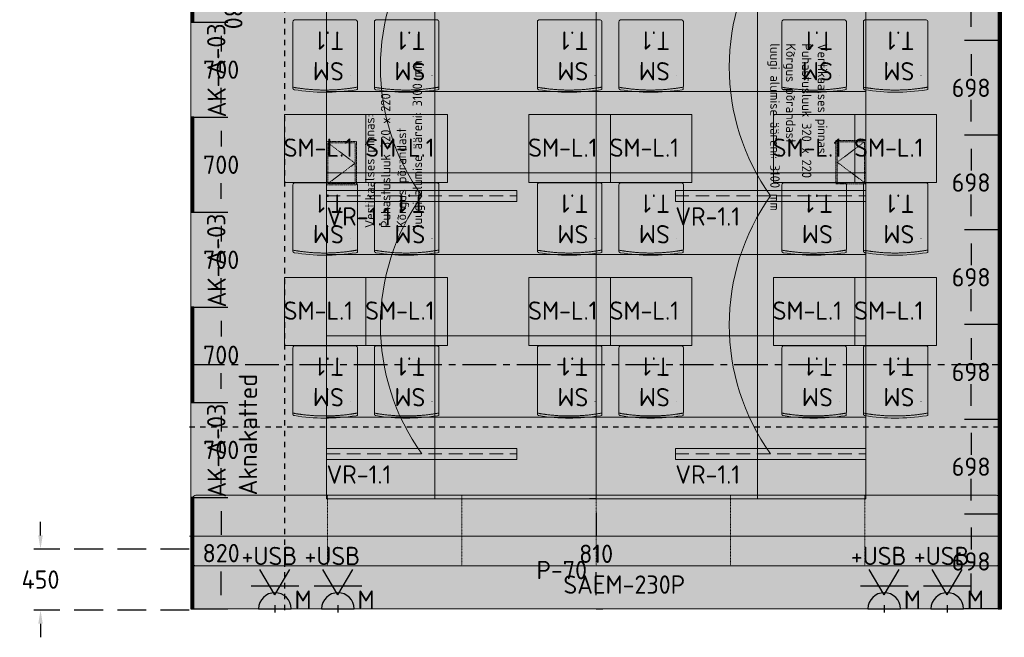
# Model space of a CAD drawing. Header units: millimetres. Extents: x -3074 to 179405, y -22 to 114374.
# Tile 1 of 184: x 121651 to 128900, y 45550 to 50098. Entities that reach past the tile are written whole.
import ezdxf

# ---------------------------------------------------------------- set-up
doc = ezdxf.new("R2010")
doc.units = ezdxf.units.MM
for name, pattern in [('Center', [400, 250, -50, 50, -50]), ('Hidden', [4, 2, -2]), ('Hidden 100.00_ 50.00', [150, 100, -50]), ('Hidden Line', [317.5, 211.666667, -105.833333]), ('Hidden_100', [80, 40, -40]), ('INP_kriipsjoon 1', [2, 1, -1])]:
    doc.linetypes.add(name, pattern=pattern)
doc.layers.get('0').update_dxf_attribs({"true_color": 0x000000})
for name, color, linetype, true_color in [('_SA-ELEKTER_pistikupesad', 7, 'Continuous', 0x9900cc), ('_SA-LAGI_DIM', 250, 'Continuous', 0x333333), ('_SA-SISUSTUS_abi', 7, 'Continuous', 0x7f4f3f), ('_SA-SISUSTUS_DIM', 1, 'Continuous', 0xff0000), ('_SA-SISUSTUS_tekst', 7, 'Continuous', 0x7f4f3f), ('_SA-VALGUSTUS_abi', 7, 'Center', 0xff9f7f), ('Default', 7, 'Continuous', 0x000000)]:
    doc.layers.add(name, color=color, linetype=linetype, true_color=true_color)
for name, color, linetype, lineweight, true_color in [('_SA-ELEKTER_tekst', 7, 'Continuous', 9, 0x9900cc), ('_SA-LAGI', 7, 'Continuous', 9, 0x5b5b5b), ('_SA-LAGI_eriosade seadmed', 7, 'Continuous', 5, 0x9900cc), ('_SA-LAGI_hatch', 7, 'Continuous', 5, 0x787878), ('_SA-PORAND', 7, 'Continuous', 9, 0x5b5b5b), ('_SA-PORAND_hatch', 254, 'Continuous', 9, 0xbebebe), ('_SA-PORAND_tekst', 7, 'Continuous', 9, 0x5b5b5b), ('_SA-SEIN', 250, 'Continuous', 30, 0x333333), ('_SA-SEIN_dim', 1, 'Continuous', 13, 0xff0000), ('_SA-SISUSTUS_kohtkindel', 7, 'Continuous', 15, 0x7f4f3f), ('_SA-SISUSTUS_lahtine', 7, 'Continuous', 18, 0x7f4f3f), ('_SA-VALGUSTUS', 20, 'Continuous', 13, 0xff3f00), ('_SA-VALGUSTUS_valgusgrupid', 240, 'Continuous', 9, 0xff003f)]:
    doc.layers.add(name, color=color, linetype=linetype, lineweight=lineweight, true_color=true_color)
doc.styles.add('Arial Regular', font='txt')
doc.styles.add('DIN Pro Light-Light', font='txt')
doc.styles.add('DIN Pro Medium-Medium', font='txt')
doc.dimstyles.new('INP_100_DIM', dxfattribs={"dimtxt": 135, "dimasz": 100, "dimexe": 50, "dimexo": 0.5, "dimgap": 20, "dimtad": 0, "dimtih": 1, "dimtoh": 1, "dimdec": 0, "dimzin": 1, "dimdsep": 46, "dimtxsty": 'DIN Pro Light-Light', "dimcen": 2.5, "dimadec": 1, "dimazin": 1, "dimtfac": 1, "dimtdec": 4, "dimtix": 1, "dimtofl": 0, "dimtmove": 1, "dimatfit": 3, "dimfxl": 1, "dimtolj": 1, "dimtzin": 1, "dimarcsym": 0})

# ---------------------------------------------------------------- blocks, each defined once
blk = doc.blocks.new('_SA pistik(syvistatud)  x2 M_ USB')
at = {"linetype": 'ByBlock', "lineweight": -2}
blk.add_hatch(color=0, dxfattribs=at).paths.add_polyline_path([(-80.1, 0), (80.1, 0), (80.1, 1.8), (80, 3.5), (79.9, 5.3), (79.7, 7.1), (79.5, 9), (79.3, 10.8), (79, 12.6), (78.6, 14.5), (78.2, 16.3), (77.8, 18.2), (77.3, 20), (76.8, 21.9), (76.2, 23.7), (75.6, 25.5), (74.9, 27.4), (74.2, 29.2), (73.4, 31), (72.6, 32.8), (71.8, 34.6), (70.8, 36.4), (69.9, 38.2), (68.9, 39.9), (67.8, 41.7), (66.7, 43.4), (65.6, 45), (64.4, 46.7), (63.1, 48.3), (61.8, 49.9), (60.5, 51.5), (59.1, 53), (57.7, 54.5), (56.3, 56), (54.8, 57.4), (53.3, 58.8), (51.7, 60.1), (50.2, 61.4), (48.5, 62.7), (46.9, 63.9), (45.2, 65.1), (43.5, 66.2), (41.8, 67.3), (40.1, 68.3), (38.3, 69.3), (36.5, 70.3), (34.7, 71.2), (32.9, 72), (31.1, 72.8), (29.3, 73.5), (27.4, 74.2), (25.6, 74.9), (23.7, 75.5), (21.9, 76), (20, 76.5), (18.2, 77), (16.3, 77.4), (14.5, 77.8), (12.6, 78.1), (10.8, 78.4), (9, 78.6), (7.2, 78.8), (5.3, 78.9), (3.5, 79), (1.8, 79.1), (0, 79.1), (-1.8, 79.1), (-3.5, 79), (-5.3, 78.9), (-7.2, 78.8), (-9, 78.6), (-10.8, 78.4), (-12.6, 78.1), (-14.5, 77.8), (-16.3, 77.4), (-18.2, 77), (-20, 76.5), (-21.9, 76), (-23.7, 75.5), (-25.6, 74.9), (-27.4, 74.2), (-29.3, 73.5), (-31.1, 72.8), (-32.9, 72), (-34.7, 71.2), (-36.5, 70.3), (-38.3, 69.3), (-40.1, 68.3), (-41.8, 67.3), (-43.5, 66.2), (-45.2, 65.1), (-46.9, 63.9), (-48.5, 62.7), (-50.2, 61.4), (-51.7, 60.1), (-53.3, 58.8), (-54.8, 57.4), (-56.3, 56), (-57.7, 54.5), (-59.1, 53), (-60.5, 51.5), (-61.8, 49.9), (-63.1, 48.3), (-64.4, 46.7), (-65.6, 45), (-66.7, 43.4), (-67.8, 41.7), (-68.9, 39.9), (-69.9, 38.2), (-70.8, 36.4), (-71.8, 34.6), (-72.6, 32.8), (-73.4, 31), (-74.2, 29.2), (-74.9, 27.4), (-75.6, 25.5), (-76.2, 23.7), (-76.8, 21.9), (-77.3, 20), (-77.8, 18.2), (-78.2, 16.3), (-78.6, 14.5), (-79, 12.6), (-79.3, 10.8), (-79.5, 9), (-79.7, 7.1), (-79.9, 5.3), (-80, 3.5), (-80.1, 1.8)], flags=0)
at = {"color": 0, "linetype": 'ByBlock', "lineweight": -2}
for p, q in [((0, 68.7), (-73.7, 192.2)), ((0, 68.7), (73.7, 192.2)), ((116.6, 111.4), (-116.6, 111.4)), ((0, 17.9), (0, -17.9))]:
    blk.add_line(p, q, dxfattribs=at)
blk.add_lwpolyline([(-80.1, 0), (80.1, 0, 0.986995)], format="xyb", close=True, dxfattribs=at)
at = {"color": 0, "linetype": 'ByBlock', "lineweight": -2, "attachment_point": 1}
for s, insert, char_height, width, style in [('+USB', (-164.3, 304.3), 90, 782.951, 'DIN Pro Medium-Medium'), ('M, USB', (-154, 302.5, 0), 0.18, 2.06, 'Arial Regular'), ('M', (96.2, 90), 90, 361.967, 'DIN Pro Medium-Medium')]:
    blk.add_mtext(s, dxfattribs=dict(at, insert=insert, char_height=char_height, width=width, style=style))
blk = doc.blocks.new('SM-T.1')
at = {"color": 0, "lineweight": -2}
blk.add_line((-189.7, -122.2), (-190.8, -122.2), dxfattribs=at)
blk.add_lwpolyline([(-240.5, -519.5, 0.431685), (-229.3, -531.9), (221.7, -532.1), (222, -532.1), (222.2, -532.1), (222.5, -532.1), (222.8, -532.1), (223.1, -532), (223.4, -532), (223.7, -531.9), (223.9, -531.9), (224.2, -531.8), (224.5, -531.8), (224.8, -531.7), (225.1, -531.6), (225.3, -531.5), (225.6, -531.4), (225.9, -531.3), (226.2, -531.2), (226.4, -531), (226.7, -530.9), (226.9, -530.8), (227.2, -530.6), (227.5, -530.5), (227.7, -530.3), (227.9, -530.2), (228.2, -530), (228.4, -529.8), (228.6, -529.6), (228.9, -529.4), (229.1, -529.3), (229.3, -529.1), (229.5, -528.9), (229.7, -528.7), (229.9, -528.4), (233, -525), (233.1, -524.8), (233.2, -524.7), (233.2, -524.7), (233.2, -524.7), (233.2, -524.7), (233.2, -524.7), (233.2, -524.7), (233.2, -524.7), (233.2, -524.7), (233.2, -524.7), (233.2, -524.7), (233.2, -524.7), (233.2, -524.7), (233.2, -524.7), (233.2, -524.7), (233.2, -524.7), (233.2, -524.7), (233.2, -524.6), (233.2, -524.4), (233.4, -515.3), (233.6, -28.9), (233.6, -28.7), (233.6, -28.5), (233.5, -28.3), (233.5, -28), (233.5, -27.8), (233.4, -27.6), (233.4, -27.3), (233.3, -27.1), (233.3, -26.9), (233.2, -26.7), (233.1, -26.4), (233.1, -26.2), (233, -26), (232.9, -25.7), (232.8, -25.5), (232.7, -25.3), (232.6, -25.1), (232.5, -24.8), (232.4, -24.6), (232.3, -24.4), (232.2, -24.2), (232, -24), (231.9, -23.7), (231.8, -23.5), (231.6, -23.3), (231.5, -23.1), (231.3, -22.9), (231.1, -22.7), (231, -22.5), (230.8, -22.3), (230.6, -22.1), (230.5, -21.9), (230.3, -21.7), (230.1, -21.5), (229.9, -21.4), (229.7, -21.2), (229.5, -21), (229.3, -20.9), (229.1, -20.7), (228.9, -20.5), (228.7, -20.4), (228.5, -20.2), (228.3, -20.1), (228, -20), (227.8, -19.8), (227.6, -19.7), (227.4, -19.6), (227.1, -19.5), (226.9, -19.3), (226.7, -19.2), (226.5, -19.1), (226.2, -19), (226, -18.9), (225.7, -18.8), (225.5, -18.8), (225.3, -18.7), (225, -18.6), (224.8, -18.5), (224.6, -18.5), (224.3, -18.4), (224.1, -18.3), (223.8, -18.3), (223.6, -18.3), (223.4, -18.2), (195.4, -14), (167.4, -10.3), (139.5, -7.1), (111.6, -4.6), (83.8, -2.6), (56, -1.2), (28.3, -0.3), (0.6, 0), (-27.7, -0.3), (-56.2, -1.1), (-84.8, -2.5), (-113.6, -4.5), (-142.6, -7), (-171.8, -10.1), (-201.1, -13.8), (-230.6, -18), (-237.4, -19.2), (-239.1, -19.6), (-239.5, -19.7), (-239.7, -19.7), (-239.8, -19.8), (-240, -19.8), (-240, -19.8), (-240.1, -19.8), (-240.1, -19.9), (-240.1, -19.9), (-240.2, -19.9), (-240.2, -19.9), (-240.2, -19.9), (-240.2, -19.9), (-240.2, -19.9), (-240.2, -19.9), (-240.2, -19.9), (-240.2, -19.9), (-240.2, -19.9), (-240.2, -19.9), (-240.2, -19.9), (-240.2, -19.9), (-240.2, -19.9), (-240.3, -19.9), (-240.3, -19.9), (-240.3, -19.9), (-240.3, -19.9), (-240.3, -20), (-240.3, -20), (-240.3, -20), (-240.3, -20), (-240.3, -20), (-240.3, -20.5), (-240.5, -59)], format="xyb", close=True, dxfattribs=at)
blk.add_open_spline([(-240.5, -37.6), (-182.5, -27), (-64.7, -16.1), (54.8, -15.5), (173, -26.1), (233.6, -36.7)], degree=2, knots=[0.019398, 0.019398, 0.019398, 1, 2, 3, 3.984807, 3.984807, 3.984807], dxfattribs=at)
at = {"color": 0, "linetype": 'ByBlock', "lineweight": -2, "insert": (-140, -86.3), "char_height": 135, "width": 765.738, "attachment_point": 1, "rotation": 359.47296, "style": 'DIN Pro Medium-Medium'}
blk.add_mtext('{\\fDIN Pro;SM}\\P{\\fDIN Pro;T.1}\\P', dxfattribs=at)
blk = doc.blocks.new('SM-L.1')
at = {"color": 0, "lineweight": -2}
blk.add_lwpolyline([(-303.9, 0), (-303.9, -500), (296.1, -500), (296.1, 0)], close=True, dxfattribs=at)
at = {"color": 0, "linetype": 'ByBlock', "lineweight": -2, "extrusion": (0, 0, -1), "insert": (301.5, -176.7), "char_height": 135, "width": 1416.393, "attachment_point": 1, "text_direction": (-1, 0, 0), "style": 'DIN Pro Medium-Medium'}
blk.add_mtext('SM-L.1', dxfattribs=at)
blk = doc.blocks.new('*D313')
at = {"layer": '_SA-SEIN_dim', "color": 0, "lineweight": -2}
for p, q in [((122934.5, 50780), (123184, 50780)), ((123134, 50680), (123134, 50564.9)), ((123134, 50180), (123134, 50295.1)), ((122934.5, 50080), (123184, 50080))]:
    blk.add_line(p, q, dxfattribs=at)
at = {"layer": '_SA-SEIN_dim', "color": 0}
for points in [[(123150.7, 50680), (123117.3, 50680), (123134, 50780)], [(123117.3, 50180), (123150.7, 50180), (123134, 50080)]]:
    blk.add_solid(points, dxfattribs=at)
at = {"layer": 'Defpoints', "color": 0}
for p in [(122934, 50780), (123134, 50780), (122934, 50080)]:
    blk.add_point(p, dxfattribs=at)
at = {"layer": '_SA-SEIN_dim', "color": 0, "insert": (123134, 50430), "char_height": 135, "attachment_point": 5, "style": 'DIN Pro Light-Light'}
blk.add_mtext('\\A1;700', dxfattribs=at)
blk = doc.blocks.new('*D314')
at = {"layer": '_SA-SEIN_dim', "color": 0, "lineweight": -2}
for p, q in [((122934.5, 50080), (123184, 50080)), ((123134, 49980), (123134, 49864.9)), ((123134, 49480), (123134, 49595.1)), ((122934.5, 49380), (123184, 49380))]:
    blk.add_line(p, q, dxfattribs=at)
at = {"layer": '_SA-SEIN_dim', "color": 0}
for points in [[(123150.7, 49980), (123117.3, 49980), (123134, 50080)], [(123117.3, 49480), (123150.7, 49480), (123134, 49380)]]:
    blk.add_solid(points, dxfattribs=at)
at = {"layer": 'Defpoints', "color": 0}
for p in [(122934, 50080), (123134, 50080), (122934, 49380)]:
    blk.add_point(p, dxfattribs=at)
at = {"layer": '_SA-SEIN_dim', "color": 0, "insert": (123134, 49730), "char_height": 135, "attachment_point": 5, "style": 'DIN Pro Light-Light'}
blk.add_mtext('\\A1;700', dxfattribs=at)
blk = doc.blocks.new('*D315')
at = {"layer": '_SA-SEIN_dim', "color": 0, "lineweight": -2}
for p, q in [((122934.5, 49380), (123184, 49380)), ((123134, 49280), (123134, 49164.9)), ((123134, 48780), (123134, 48895.1)), ((122934.5, 48680), (123184, 48680))]:
    blk.add_line(p, q, dxfattribs=at)
at = {"layer": '_SA-SEIN_dim', "color": 0}
for points in [[(123150.7, 49280), (123117.3, 49280), (123134, 49380)], [(123117.3, 48780), (123150.7, 48780), (123134, 48680)]]:
    blk.add_solid(points, dxfattribs=at)
at = {"layer": 'Defpoints', "color": 0}
for p in [(122934, 49380), (123134, 49380), (122934, 48680)]:
    blk.add_point(p, dxfattribs=at)
at = {"layer": '_SA-SEIN_dim', "color": 0, "insert": (123134, 49030), "char_height": 135, "attachment_point": 5, "style": 'DIN Pro Light-Light'}
blk.add_mtext('\\A1;700', dxfattribs=at)
blk = doc.blocks.new('*D316')
at = {"layer": '_SA-SEIN_dim', "color": 0, "lineweight": -2}
for p, q in [((122934.5, 48680), (123184, 48680)), ((123134, 48580), (123134, 48464.9)), ((123134, 48080), (123134, 48195.1)), ((122934.5, 47980), (123184, 47980))]:
    blk.add_line(p, q, dxfattribs=at)
at = {"layer": '_SA-SEIN_dim', "color": 0}
for points in [[(123150.7, 48580), (123117.3, 48580), (123134, 48680)], [(123117.3, 48080), (123150.7, 48080), (123134, 47980)]]:
    blk.add_solid(points, dxfattribs=at)
at = {"layer": 'Defpoints', "color": 0}
for p in [(122934, 48680), (123134, 48680), (122934, 47980)]:
    blk.add_point(p, dxfattribs=at)
at = {"layer": '_SA-SEIN_dim', "color": 0, "insert": (123134, 48330), "char_height": 135, "attachment_point": 5, "style": 'DIN Pro Light-Light'}
blk.add_mtext('\\A1;700', dxfattribs=at)
blk = doc.blocks.new('*D317')
at = {"layer": '_SA-SEIN_dim', "color": 0, "lineweight": -2}
for p, q in [((122934.5, 47980), (123184, 47980)), ((123134, 47880), (123134, 47764.9)), ((123134, 47380), (123134, 47495.1)), ((122934.5, 47280), (123184, 47280))]:
    blk.add_line(p, q, dxfattribs=at)
at = {"layer": '_SA-SEIN_dim', "color": 0}
for points in [[(123150.7, 47880), (123117.3, 47880), (123134, 47980)], [(123117.3, 47380), (123150.7, 47380), (123134, 47280)]]:
    blk.add_solid(points, dxfattribs=at)
at = {"layer": 'Defpoints', "color": 0}
for p in [(122934, 47980), (123134, 47980), (122934, 47280)]:
    blk.add_point(p, dxfattribs=at)
at = {"layer": '_SA-SEIN_dim', "color": 0, "insert": (123134, 47630), "char_height": 135, "attachment_point": 5, "style": 'DIN Pro Light-Light'}
blk.add_mtext('\\A1;700', dxfattribs=at)
blk = doc.blocks.new('*D318')
at = {"layer": '_SA-SEIN_dim', "color": 0, "lineweight": -2}
for p, q in [((122934.5, 47280), (123184, 47280)), ((123134, 47180), (123134, 47064.9)), ((123134, 46680), (123134, 46795.1)), ((122934.5, 46580), (123184, 46580))]:
    blk.add_line(p, q, dxfattribs=at)
at = {"layer": '_SA-SEIN_dim', "color": 0}
for points in [[(123150.7, 47180), (123117.3, 47180), (123134, 47280)], [(123117.3, 46680), (123150.7, 46680), (123134, 46580)]]:
    blk.add_solid(points, dxfattribs=at)
at = {"layer": 'Defpoints', "color": 0}
for p in [(122934, 47280), (123134, 47280), (122934, 46580)]:
    blk.add_point(p, dxfattribs=at)
at = {"layer": '_SA-SEIN_dim', "color": 0, "insert": (123134, 46930), "char_height": 135, "attachment_point": 5, "style": 'DIN Pro Light-Light'}
blk.add_mtext('\\A1;700', dxfattribs=at)
blk = doc.blocks.new('*D319')
at = {"layer": '_SA-SEIN_dim', "color": 0, "lineweight": -2}
for p, q in [((122934.5, 46580), (123184, 46580)), ((123134, 46480), (123134, 46304.9)), ((123134, 45860), (123134, 46035.1)), ((122934.5, 45760), (123184, 45760))]:
    blk.add_line(p, q, dxfattribs=at)
at = {"layer": '_SA-SEIN_dim', "color": 0}
for points in [[(123150.7, 46480), (123117.3, 46480), (123134, 46580)], [(123117.3, 45860), (123150.7, 45860), (123134, 45760)]]:
    blk.add_solid(points, dxfattribs=at)
at = {"layer": 'Defpoints', "color": 0}
for p in [(122934, 46580), (123134, 46580), (122934, 45760)]:
    blk.add_point(p, dxfattribs=at)
at = {"layer": '_SA-SEIN_dim', "color": 0, "insert": (123134, 46170), "char_height": 135, "attachment_point": 5, "style": 'DIN Pro Light-Light'}
blk.add_mtext('\\A1;820', dxfattribs=at)
blk = doc.blocks.new('*D547')
at = {"layer": '_SA-LAGI_DIM', "color": 0, "lineweight": -2}
for p, q in [((125894.5, 46570), (125845, 46570)), ((125895, 46470), (125895, 46299.9)), ((125895, 45860), (125895, 46030.1)), ((125895.5, 45760), (125945, 45760))]:
    blk.add_line(p, q, dxfattribs=at)
at = {"layer": '_SA-LAGI_DIM', "color": 0}
for points in [[(125911.7, 46470), (125878.3, 46470), (125895, 46570)], [(125878.3, 45860), (125911.7, 45860), (125895, 45760)]]:
    blk.add_solid(points, dxfattribs=at)
at = {"layer": 'Defpoints', "color": 0}
for p in [(125895, 46570), (125895, 45760), (125895, 45760)]:
    blk.add_point(p, dxfattribs=at)
at = {"layer": '_SA-LAGI_DIM', "color": 0, "insert": (125895, 46165), "char_height": 135, "attachment_point": 5, "style": 'DIN Pro Light-Light'}
blk.add_mtext('\\A1;810', dxfattribs=at)
blk = doc.blocks.new('VR-1.1')
at = {"color": 0, "linetype": 'Hidden 100.00_ 50.00', "lineweight": -2}
blk.add_line((97, -19), (1499, -19), dxfattribs=at)
at = {"color": 0, "lineweight": -2}
blk.add_lwpolyline([(97, -59), (97, 21), (1499, 21), (1499, -59)], close=True, dxfattribs=at)
at = {"color": 0, "lineweight": -2, "insert": (97, -102.5), "char_height": 135, "width": 1330.82, "attachment_point": 1, "style": 'DIN Pro Medium-Medium'}
blk.add_mtext('VR-1.1', dxfattribs=at)
blk = doc.blocks.new('*D674')
at = {"layer": '_SA-SISUSTUS_DIM', "color": 0, "linetype": 'Hidden Line', "lineweight": -2}
for p, q in [((121804.3, 46300), (121804.3, 46400)), ((122899.5, 46200), (121754.3, 46200)), ((122899.5, 45750), (121754.3, 45750)), ((121804.3, 45650), (121804.3, 45550))]:
    blk.add_line(p, q, dxfattribs=at)
at = {"layer": '_SA-SISUSTUS_DIM', "color": 0}
for points in [[(121787.6, 46300), (121820.9, 46300), (121804.3, 46200)], [(121820.9, 45650), (121787.6, 45650), (121804.3, 45750)]]:
    blk.add_solid(points, dxfattribs=at)
at = {"layer": 'Defpoints', "color": 0}
for p in [(121804.3, 46200), (122900, 46200), (122900, 45750)]:
    blk.add_point(p, dxfattribs=at)
at = {"layer": '_SA-SISUSTUS_DIM', "color": 0, "insert": (121804.3, 45975), "char_height": 135, "attachment_point": 5, "style": 'DIN Pro Light-Light'}
blk.add_mtext('\\A1;450', dxfattribs=at)
blk = doc.blocks.new('*D697')
at = {"layer": '_SA-SEIN_dim', "color": 0, "lineweight": -2}
for p, q in [((128855.5, 50642.5), (128606, 50642.5)), ((128656, 50542.5), (128656, 50382.4)), ((128656, 50045), (128656, 50205.1)), ((128855.5, 49945), (128606, 49945))]:
    blk.add_line(p, q, dxfattribs=at)
at = {"layer": '_SA-SEIN_dim', "color": 0}
for points in [[(128672.7, 50542.5), (128639.3, 50542.5), (128656, 50642.5)], [(128639.3, 50045), (128672.7, 50045), (128656, 49945)]]:
    blk.add_solid(points, dxfattribs=at)
at = {"layer": 'Defpoints', "color": 0}
for p in [(128656, 50642.5), (128856, 50642.5), (128856, 49945)]:
    blk.add_point(p, dxfattribs=at)
at = {"layer": '_SA-SEIN_dim', "color": 0, "insert": (128656, 50293.8), "char_height": 135, "attachment_point": 5, "style": 'DIN Pro Light-Light'}
blk.add_mtext('\\A1;698', dxfattribs=at)
blk = doc.blocks.new('*D698')
at = {"layer": '_SA-SEIN_dim', "color": 0, "lineweight": -2}
for p, q in [((128855.5, 49945), (128606, 49945)), ((128656, 49845), (128656, 49684.9)), ((128656, 49347.5), (128656, 49507.6)), ((128855.5, 49247.5), (128606, 49247.5))]:
    blk.add_line(p, q, dxfattribs=at)
at = {"layer": '_SA-SEIN_dim', "color": 0}
for points in [[(128672.7, 49845), (128639.3, 49845), (128656, 49945)], [(128639.3, 49347.5), (128672.7, 49347.5), (128656, 49247.5)]]:
    blk.add_solid(points, dxfattribs=at)
at = {"layer": 'Defpoints', "color": 0}
for p in [(128656, 49945), (128856, 49945), (128856, 49247.5)]:
    blk.add_point(p, dxfattribs=at)
at = {"layer": '_SA-SEIN_dim', "color": 0, "insert": (128656, 49596.3), "char_height": 135, "attachment_point": 5, "style": 'DIN Pro Light-Light'}
blk.add_mtext('\\A1;698', dxfattribs=at)
blk = doc.blocks.new('*D699')
at = {"layer": '_SA-SEIN_dim', "color": 0, "lineweight": -2}
for p, q in [((128855.5, 49247.5), (128606, 49247.5)), ((128656, 49147.5), (128656, 48987.4)), ((128656, 48650), (128656, 48810.1)), ((128855.5, 48550), (128606, 48550))]:
    blk.add_line(p, q, dxfattribs=at)
at = {"layer": '_SA-SEIN_dim', "color": 0}
for points in [[(128672.7, 49147.5), (128639.3, 49147.5), (128656, 49247.5)], [(128639.3, 48650), (128672.7, 48650), (128656, 48550)]]:
    blk.add_solid(points, dxfattribs=at)
at = {"layer": 'Defpoints', "color": 0}
for p in [(128656, 49247.5), (128856, 49247.5), (128856, 48550)]:
    blk.add_point(p, dxfattribs=at)
at = {"layer": '_SA-SEIN_dim', "color": 0, "insert": (128656, 48898.8), "char_height": 135, "attachment_point": 5, "style": 'DIN Pro Light-Light'}
blk.add_mtext('\\A1;698', dxfattribs=at)
blk = doc.blocks.new('*D700')
at = {"layer": '_SA-SEIN_dim', "color": 0, "lineweight": -2}
for p, q in [((128855.5, 48550), (128606, 48550)), ((128656, 48450), (128656, 48289.9)), ((128656, 47952.5), (128656, 48112.6)), ((128855.5, 47852.5), (128606, 47852.5))]:
    blk.add_line(p, q, dxfattribs=at)
at = {"layer": '_SA-SEIN_dim', "color": 0}
for points in [[(128672.7, 48450), (128639.3, 48450), (128656, 48550)], [(128639.3, 47952.5), (128672.7, 47952.5), (128656, 47852.5)]]:
    blk.add_solid(points, dxfattribs=at)
at = {"layer": 'Defpoints', "color": 0}
for p in [(128656, 48550), (128856, 48550), (128856, 47852.5)]:
    blk.add_point(p, dxfattribs=at)
at = {"layer": '_SA-SEIN_dim', "color": 0, "insert": (128656, 48201.3), "char_height": 135, "attachment_point": 5, "style": 'DIN Pro Light-Light'}
blk.add_mtext('\\A1;698', dxfattribs=at)
blk = doc.blocks.new('*D701')
at = {"layer": '_SA-SEIN_dim', "color": 0, "lineweight": -2}
for p, q in [((128855.5, 47852.5), (128606, 47852.5)), ((128656, 47752.5), (128656, 47592.4)), ((128656, 47255), (128656, 47415.1)), ((128855.5, 47155), (128606, 47155))]:
    blk.add_line(p, q, dxfattribs=at)
at = {"layer": '_SA-SEIN_dim', "color": 0}
for points in [[(128672.7, 47752.5), (128639.3, 47752.5), (128656, 47852.5)], [(128639.3, 47255), (128672.7, 47255), (128656, 47155)]]:
    blk.add_solid(points, dxfattribs=at)
at = {"layer": 'Defpoints', "color": 0}
for p in [(128656, 47852.5), (128856, 47852.5), (128856, 47155)]:
    blk.add_point(p, dxfattribs=at)
at = {"layer": '_SA-SEIN_dim', "color": 0, "insert": (128656, 47503.8), "char_height": 135, "attachment_point": 5, "style": 'DIN Pro Light-Light'}
blk.add_mtext('\\A1;698', dxfattribs=at)
blk = doc.blocks.new('*D702')
at = {"layer": '_SA-SEIN_dim', "color": 0, "lineweight": -2}
for p, q in [((128855.5, 47155), (128606, 47155)), ((128656, 47055), (128656, 46894.9)), ((128656, 46557.5), (128656, 46717.6)), ((128855.5, 46457.5), (128606, 46457.5))]:
    blk.add_line(p, q, dxfattribs=at)
at = {"layer": '_SA-SEIN_dim', "color": 0}
for points in [[(128672.7, 47055), (128639.3, 47055), (128656, 47155)], [(128639.3, 46557.5), (128672.7, 46557.5), (128656, 46457.5)]]:
    blk.add_solid(points, dxfattribs=at)
at = {"layer": 'Defpoints', "color": 0}
for p in [(128656, 47155), (128856, 47155), (128856, 46457.5)]:
    blk.add_point(p, dxfattribs=at)
at = {"layer": '_SA-SEIN_dim', "color": 0, "insert": (128656, 46806.3), "char_height": 135, "attachment_point": 5, "style": 'DIN Pro Light-Light'}
blk.add_mtext('\\A1;698', dxfattribs=at)
blk = doc.blocks.new('*D703')
at = {"layer": '_SA-SEIN_dim', "color": 0, "lineweight": -2}
for p, q in [((128855.5, 46457.5), (128606, 46457.5)), ((128656, 46357.5), (128656, 46197.4)), ((128656, 45860), (128656, 46020.1)), ((128855.5, 45760), (128606, 45760))]:
    blk.add_line(p, q, dxfattribs=at)
at = {"layer": '_SA-SEIN_dim', "color": 0}
for points in [[(128672.7, 46357.5), (128639.3, 46357.5), (128656, 46457.5)], [(128639.3, 45860), (128672.7, 45860), (128656, 45760)]]:
    blk.add_solid(points, dxfattribs=at)
at = {"layer": 'Defpoints', "color": 0}
for p in [(128656, 46457.5), (128856, 46457.5), (128856, 45760)]:
    blk.add_point(p, dxfattribs=at)
at = {"layer": '_SA-SEIN_dim', "color": 0, "insert": (128656, 46108.8), "char_height": 135, "attachment_point": 5, "style": 'DIN Pro Light-Light'}
blk.add_mtext('\\A1;698', dxfattribs=at)
blk = doc.blocks.new('Vertikaalne puhastusluuk 320 x 220')
at = {"layer": '_SA-LAGI_eriosade seadmed', "linetype": 'Hidden'}
for points in [[(-23.6, 271), (-265.1, 61.1), (-120.8, -105), (120.8, 105)], [(-24.6, 256.9), (-251, 60.1), (-119.8, -90.9), (106.6, 106)]]:
    blk.add_lwpolyline(points, close=True, dxfattribs=at)
blk.add_lwpolyline([(-24.6, 256.9), (-6.6, 7.5), (-251, 60.1)], dxfattribs=at)

msp = doc.modelspace()

# ---------------------------------------------------------------- hatches: boundary and pattern name
at = {"layer": '_SA-LAGI_hatch'}
h = msp.add_hatch(dxfattribs=at)
h.set_pattern_fill('Plus', color=256, scale=100, style=0, pattern_type=2)
h.set_pattern_definition([(0, (-12.5, 0), (0, 100), [25, -75]), (90, (0, -12.5), (-100, 6e-15), [25, -75])])
h.paths.add_polyline_path([(122910, 45760), (123370, 45760), (128880, 45760), (128880, 56150), (122910, 56150), (122910, 46220)], flags=0)
h.paths.add_polyline_path([(123910, 46570), (127880, 46570), (127880, 55100), (123910, 55100)], flags=0)
h = msp.add_hatch(dxfattribs=at)
h.set_pattern_fill('Squares', color=256, scale=200, angle=359.9943, style=0, pattern_type=2)
h.set_pattern_definition([(359.9943, (0, -5e-13), (0.004975, 50), [50, -50]), (89.9943, (0, -5e-13), (-50, 0.004975), [50, -50])])
h.paths.add_polyline_path([(123910, 46570.5), (127879.2, 46570), (127880, 53769.5), (123910.8, 53770)], flags=0)
at = {"layer": '_SA-PORAND_hatch', "true_color": 0xf1f1e1}
msp.add_hatch(color=7, dxfattribs=at).paths.add_polyline_path([(122910, 49360), (122910, 50110), (122910, 50810), (122910, 51560), (122910, 52260), (122910, 53010), (122910, 53710), (122910, 54460), (122910, 55160), (122910, 55870), (128880, 55870), (128880, 55081.4), (128880, 54081.4), (128880, 46296), (122910, 46296), (122910, 46460), (122910, 47210), (122910, 47910), (122910, 48660)], flags=0)
at = {"layer": '_SA-PORAND_hatch', "true_color": 0xfffce7}
h = msp.add_hatch(dxfattribs=at)
h.set_pattern_fill('Hatch1', style=0, pattern_type=2)
h.set_pattern_definition([(0, (0, 0), (0, 0.125), [])])
h.paths.add_polyline_path([(128880, 45760), (122910, 45760), (122910, 46296), (128880, 46296)], flags=0)

# ---------------------------------------------------------------- linework, layer by layer
at = {"layer": '_SA-LAGI'}
for points in [[(122910, 45760), (128880, 45760), (128880, 56150), (122910, 56150)], [(123910, 46570), (127880, 46570), (127880, 55100), (123910, 55100)]]:
    msp.add_lwpolyline(points, close=True, dxfattribs=at)
at = {"layer": '_SA-LAGI_hatch'}
for points in [[(123910, 49570), (123910, 50170), (124707.5, 50170), (124707.5, 49570)], [(124707.5, 50170), (125895, 50170), (125895.1, 49570.5), (124707.5, 49570)], [(127082.6, 50170), (125895, 50170), (125895, 49570.5), (127082.6, 49570)], [(127880, 49570), (127880, 50170), (127082.6, 50170), (127082.6, 49570)], [(123910, 48970), (123910, 49570), (124707.5, 49570), (124707.5, 48970)], [(124707.5, 49570), (125895, 49570), (125895.1, 48970.5), (124707.5, 48970)], [(127082.6, 49570), (125895, 49570), (125895, 48970.5), (127082.6, 48970)], [(127880, 48970), (127880, 49570), (127082.6, 49570), (127082.6, 48970)], [(123910, 48370), (123910, 48970), (124707.5, 48970), (124707.5, 48370)], [(124707.5, 48970), (125895, 48970), (125895.1, 48370.5), (124707.5, 48370)], [(127082.6, 48970), (125895, 48970), (125895, 48370.5), (127082.6, 48370)], [(127880, 48370), (127880, 48970), (127082.6, 48970), (127082.6, 48370)], [(123910, 47770), (123910, 48370), (124707.5, 48370), (124707.5, 47770)], [(124707.5, 48370), (125895, 48370), (125895.1, 47770.5), (124707.5, 47770)], [(127082.6, 48370), (125895, 48370), (125895, 47770.5), (127082.6, 47770)], [(127880, 47770), (127880, 48370), (127082.6, 48370), (127082.6, 47770)], [(123910, 47170), (123910, 47770), (124707.5, 47770), (124707.5, 47170)], [(124707.5, 47770), (125895, 47770), (125895.1, 47170.5), (124707.5, 47170)], [(127082.6, 47770), (125895, 47770), (125895, 47170.5), (127082.6, 47170)], [(127880, 47170), (127880, 47770), (127082.6, 47770), (127082.6, 47170)], [(123910, 46570), (123910, 47170), (124707.5, 47170), (124707.4, 46570)], [(124707.5, 47170), (125895, 47170), (125895.1, 46570.5), (124707.4, 46570)], [(127082.6, 47170), (125895, 47170), (125894.9, 46570.5), (127082.6, 46570)], [(127880, 46570), (127880, 47170), (127082.6, 47170), (127082.6, 46570)]]:
    msp.add_lwpolyline(points, close=True, dxfattribs=at)
at = {"layer": '_SA-PORAND'}
msp.add_line((128880, 46296), (122900, 46296), dxfattribs=at)
at = {"layer": '_SA-SEIN'}
for points in [[(122910, 50082), (122922, 50082), (122922, 50778), (122910, 50778)], [(122922, 50082), (122934, 50082), (122934, 50778), (122922, 50778)], [(128868, 50642.5), (128856, 50642.5), (128856, 49945), (128868, 49945)], [(128880, 50642.5), (128868, 50642.5), (128868, 49945), (128880, 49945)], [(122910, 50082), (122910, 50080), (122934, 50080), (122934, 50082)], [(128868, 49945), (128856, 49945), (128856, 49247.5), (128868, 49247.5)], [(128880, 49945), (128868, 49945), (128868, 49247.5), (128880, 49247.5)], [(122910, 49380), (122910, 49378), (122934, 49378), (122934, 49380)], [(122910, 48682), (122922, 48682), (122922, 49378), (122910, 49378)], [(122922, 48682), (122934, 48682), (122934, 49378), (122922, 49378)], [(128868, 49247.5), (128856, 49247.5), (128856, 48550), (128868, 48550)], [(128880, 49247.5), (128868, 49247.5), (128868, 48550), (128880, 48550)], [(122910, 48682), (122910, 48680), (122934, 48680), (122934, 48682)], [(128868, 48550), (128856, 48550), (128856, 47852.5), (128868, 47852.5)], [(128880, 48550), (128868, 48550), (128868, 47852.5), (128880, 47852.5)], [(122910, 47980), (122910, 47978), (122934, 47978), (122934, 47980)], [(122910, 47282), (122922, 47282), (122922, 47978), (122910, 47978)], [(122922, 47282), (122934, 47282), (122934, 47978), (122922, 47978)], [(128868, 47852.5), (128856, 47852.5), (128856, 47155), (128868, 47155)], [(128880, 47852.5), (128868, 47852.5), (128868, 47155), (128880, 47155)], [(122910, 47282), (122910, 47280), (122934, 47280), (122934, 47282)], [(128868, 47155), (128856, 47155), (128856, 46457.5), (128868, 46457.5)], [(128880, 47155), (128868, 47155), (128868, 46457.5), (128880, 46457.5)], [(122910, 46580), (122910, 46578), (122934, 46578), (122934, 46580)], [(122910, 45760), (122922, 45760), (122922, 46578), (122910, 46578)], [(122922, 45760), (122934, 45760), (122934, 46578), (122922, 46578)], [(128868, 46457.5), (128856, 46457.5), (128856, 45760), (128868, 45760)], [(128880, 46457.5), (128868, 46457.5), (128868, 45760), (128880, 45760)]]:
    msp.add_lwpolyline(points, close=True, dxfattribs=at)
at = {"layer": '_SA-SISUSTUS_abi', "linetype": 'Hidden_100'}
for p, q in [((123600, 55950), (123600, 45750)), ((122900, 47100), (128900, 47100))]:
    msp.add_line(p, q, dxfattribs=at)
at = {"layer": '_SA-SISUSTUS_kohtkindel'}
for p, q in [((122910, 46548), (122925.7, 46548)), ((122910, 46076), (122910, 46548)), ((122927.6, 46096), (122927.6, 46576)), ((122947.3, 46596), (128842.7, 46596)), ((128862.4, 46096), (128862.4, 46576)), ((128862.4, 46548), (128880, 46548)), ((128880, 46076), (128880, 46548))]:
    msp.add_line(p, q, dxfattribs=at)
at = {"layer": '_SA-SISUSTUS_kohtkindel', "linetype": 'INP_kriipsjoon 1'}
for p, q in [((123916.8, 46596), (123916.8, 46076)), ((124905.9, 46596), (124905.9, 46076)), ((125895, 46596), (125895, 46076)), ((126884.1, 46596), (126884.1, 46076)), ((127873.2, 46596), (127873.2, 46076))]:
    msp.add_line(p, q, dxfattribs=at)
at = {"layer": '_SA-SISUSTUS_kohtkindel'}
msp.add_lwpolyline([(128880, 46076), (122910, 46076), (122910, 45760), (128880, 45760)], close=True, dxfattribs=at)
for centre, start, end in [((122947.5, 46576.2), 90.57576, 180.56442), ((122947.5, 46095.8), 179.43558, 269.42424)]:
    msp.add_arc(centre, 19.8, start, end, dxfattribs=at)
at = {"layer": '_SA-SISUSTUS_kohtkindel', "extrusion": (0, 0, -1)}
for centre, start, end in [((-128842.5, 46576.2), 90.57576, 180.56442), ((-128842.5, 46095.8), 179.43558, 269.42424)]:
    msp.add_arc(centre, 19.8, start, end, dxfattribs=at)
at = {"layer": '_SA-VALGUSTUS_abi'}
msp.add_line((122910, 47560), (128880, 47560), dxfattribs=at)
at = {"layer": '_SA-VALGUSTUS_valgusgrupid'}
for centre in [(125945.1, 49750), (128513.1, 49750), (125945.1, 47850), (128513.1, 47850)]:
    msp.add_arc(centre, 1637.8, 144.54665, 215.45335, dxfattribs=at)

# ---------------------------------------------------------------- block references
at = {"layer": '_SA-ELEKTER_pistikupesad', "xscale": 1.5, "yscale": 1.5, "zscale": 1.5, "rotation": 359.9999977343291}
for p in [(123530.2, 45760), (123994, 45760), (128016.2, 45760), (128480, 45760)]:
    msp.add_blockref('_SA pistik(syvistatud)  x2 M_ USB', p, dxfattribs=at)
at = {"layer": '_SA-SISUSTUS_lahtine', "rotation": 180.0000000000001}
for p in [(123896.5, 49564), (124496.5, 49564), (125696.5, 49564), (126296.5, 49564), (127496.5, 49564), (128096.5, 49564), (123896.5, 48364), (124496.5, 48364), (125696.5, 48364), (126296.5, 48364), (127496.5, 48364), (128096.5, 48364), (123896.5, 47164), (124496.5, 47164), (125696.5, 47164), (126296.5, 47164), (127496.5, 47164), (128096.5, 47164)]:
    msp.add_blockref('SM-T.1', p, dxfattribs=at)
at = {"layer": '_SA-SISUSTUS_lahtine', "xscale": -1}
for p in [(123896.1, 49400), (124496.1, 49400), (125696.1, 49400), (126296.1, 49400), (127496.1, 49400), (128096.1, 49400), (123896.1, 48200), (124496.1, 48200), (125696.1, 48200), (126296.1, 48200), (127496.1, 48200), (128096.1, 48200)]:
    msp.add_blockref('SM-L.1', p, dxfattribs=at)
at = {"layer": '_SA-VALGUSTUS', "rotation": 1.018731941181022e-06}
for p in [(123813, 48819), (126381, 48819), (123813, 46919), (126381, 46919)]:
    msp.add_blockref('VR-1.1', p, dxfattribs=at)
at = {"layer": 'Default'}
for p, rotation in [((124130, 49041), 49.00046812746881), ((127660, 49048.5), 229.0004681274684)]:
    msp.add_blockref('Vertikaalne puhastusluuk 320 x 220', p, dxfattribs=dict(at, rotation=rotation))

# ---------------------------------------------------------------- texts
at = {"layer": '_SA-ELEKTER_tekst', "insert": (123291.4, 50366.5), "char_height": 135, "width": 1007.705, "attachment_point": 1, "rotation": 270, "style": 'DIN Pro Light-Light'}
msp.add_mtext('H:80', dxfattribs=at)
at = {"layer": '_SA-LAGI_eriosade seadmed', "char_height": 70, "width": 2841.311, "attachment_point": 1, "style": 'DIN Pro Light-Light'}
for insert, rotation in [((124193.3, 48564.3, -28.6), 90.00047), ((127596.7, 49923.6, 30.1), 270.00047)]:
    msp.add_mtext('{\\fDIN Pro;Vertikaalses pinnas:}\\P{\\fDIN Pro;Puhastusluuk 320 x 220}\\P{\\fDIN Pro;Kõrgus põrandast}\\P{\\fDIN Pro;luugi alumise ääreni: 3100 mm}\\P', dxfattribs=dict(at, insert=insert, rotation=rotation))
at = {"layer": '_SA-PORAND_tekst', "insert": (125455.9, 46113.1), "char_height": 135, "width": 1047.541, "attachment_point": 1, "rotation": 359.89128, "style": 'DIN Pro Medium-Medium'}
msp.add_mtext('P-70', dxfattribs=at)
at = {"layer": '_SA-SISUSTUS_tekst', "char_height": 135, "attachment_point": 1, "style": 'DIN Pro Medium-Medium'}
for s, insert, width, rotation in [('AK-A-03', (123035.4, 49377.9), 1693.77, 90.46145), ('AK-A-03', (123035.4, 47977.9), 1693.77, 90.46145), ('Aknakatted', (123263.5, 46594.9), 2176.23, 90), ('AK-A-03', (123035.4, 46577.9), 1693.77, 90.46145)]:
    msp.add_mtext(s, dxfattribs=dict(at, insert=insert, width=width, rotation=rotation))
at = {"layer": '_SA-SISUSTUS_tekst', "insert": (125653.9, 46005.9), "char_height": 135, "width": 2250, "attachment_point": 1, "style": 'DIN Pro Medium-Medium'}
msp.add_mtext('SAEM-230P', dxfattribs=at)

# ---------------------------------------------------------------- dimensions: what is measured, and where the dimension line sits
at = {"layer": '_SA-LAGI_DIM'}
dim = msp.add_linear_dim(base=(125895, 45760), p1=(125895, 46570), p2=(125895, 45760), angle=90, dimstyle='INP_100_DIM', override={"dimtxt": 135, "dimasz": 100, "dimexe": 50, "dimexo": 0.5, "dimgap": 20, "dimdec": 0, "dimzin": 1, "dimtxsty": 'DIN Pro Light-Light', "dimsah": 0, "dimcen": 2.5, "dimadec": 1, "dimazin": 1, "dimtix": 0, "dimtmove": 0, "dimtzin": 1}, dxfattribs=at)
dim.commit()
dim.dimension.update_dxf_attribs({"geometry": '*D547', "text_midpoint": (125895, 46165)})
at = {"layer": '_SA-SEIN_dim'}
for base, p1, p2, picture, middle in [((123134, 50780), (122934, 50080), (122934, 50780), '*D313', (123134, 50430)), ((128655.999973, 50642.5000091), (128855.9999731, 49945.0000091), (128855.9999732, 50642.5000091), '*D697', (128655.999973, 50293.7500091)), ((123134, 50080), (122934, 49380), (122934, 50080), '*D314', (123134, 49730)), ((128655.999973, 49945.0000091), (128855.9999731, 49247.5000091), (128855.9999731, 49945.0000091), '*D698', (128655.999973, 49596.2500091)), ((123134, 49380), (122934, 48680), (122934, 49380), '*D315', (123134, 49030)), ((128655.999973, 49247.5000091), (128855.9999731, 48550.0000091), (128855.9999731, 49247.5000091), '*D699', (128655.999973, 48898.7500091)), ((123134, 48680), (122934, 47980), (122934, 48680), '*D316', (123134, 48330)), ((128655.9999729, 48550.0000091), (128855.9999731, 47852.5000091), (128855.9999731, 48550.0000091), '*D700', (128655.9999729, 48201.2500091)), ((123134, 47980), (122934, 47280), (122934, 47980), '*D317', (123134, 47630)), ((128655.9999729, 47852.5000091), (128855.9999731, 47155.0000091), (128855.9999731, 47852.5000091), '*D701', (128655.9999729, 47503.7500091)), ((123134, 47280), (122934, 46580), (122934, 47280), '*D318', (123134, 46930)), ((128655.9999729, 47155.0000091), (128855.9999731, 46457.5000091), (128855.9999731, 47155.0000091), '*D702', (128655.9999729, 46806.2500091)), ((123134, 46580), (122934, 45760), (122934, 46580), '*D319', (123134, 46170)), ((128655.9999729, 46457.5000091), (128855.9999731, 45760.0000091), (128855.9999731, 46457.5000091), '*D703', (128655.9999729, 46108.7500091))]:
    dim = msp.add_linear_dim(base=base, p1=p1, p2=p2, angle=90, dimstyle='INP_100_DIM', override={"dimtxt": 135, "dimasz": 100, "dimexe": 50, "dimexo": 0.5, "dimgap": 20, "dimdec": 0, "dimzin": 1, "dimtxsty": 'DIN Pro Light-Light', "dimsah": 0, "dimcen": 2.5, "dimadec": 1, "dimazin": 1, "dimtix": 0, "dimtmove": 0, "dimtzin": 1}, dxfattribs=at)
    dim.commit()
    dim.dimension.update_dxf_attribs({"geometry": picture, "text_midpoint": middle})
at = {"layer": '_SA-SISUSTUS_DIM', "linetype": 'Hidden Line'}
dim = msp.add_linear_dim(base=(121804.3, 46200), p1=(122900, 45750), p2=(122900, 46200), angle=90, dimstyle='INP_100_DIM', override={"dimtxt": 135, "dimasz": 100, "dimexe": 50, "dimexo": 0.5, "dimgap": 20, "dimdec": 0, "dimzin": 1, "dimtxsty": 'DIN Pro Light-Light', "dimsah": 0, "dimcen": 2.5, "dimadec": 1, "dimazin": 1, "dimtix": 0, "dimtmove": 0, "dimtzin": 1}, dxfattribs=at)
dim.commit()
dim.dimension.update_dxf_attribs({"geometry": '*D674', "text_midpoint": (121804.3, 45975)})

doc.saveas('drawing.dxf')
